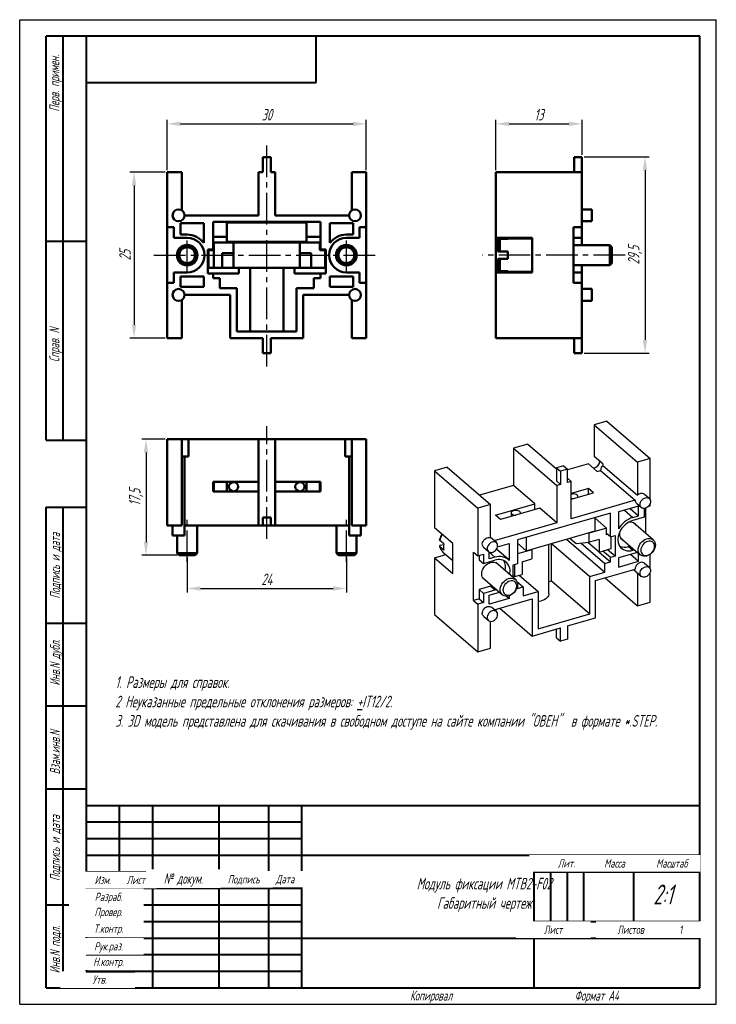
# Model space of a CAD drawing. Header units: millimetres. Extents: x 0 to 210, y 0 to 297.
import ezdxf

# ---------------------------------------------------------------- set-up
doc = ezdxf.new("R2010")
doc.units = ezdxf.units.MM
doc.linetypes.add('осевая2', pattern=[28.575, 19.05, -3.175, 3.175, -3.175])
for name, color, linetype, lineweight in [('axis', 1, 'осевая2', 25), ('main', 5, 'Continuous', 50), ('text', 250, 'Continuous', 25), ('РАЗМЕРЫ', 7, 'Continuous', 25), ('ФОРМАТ', 7, 'Continuous', 40)]:
    doc.layers.add(name, color=color, linetype=linetype, lineweight=lineweight)
doc.styles.add('GOST', font='GOST.shx', dxfattribs={"width": 0.8, "oblique": 15, "height": 3.5})
doc.dimstyles.new('ISO-25', dxfattribs={"dimtxt": 3.5, "dimasz": 4, "dimexe": 1.25, "dimexo": 0.625, "dimgap": 1, "dimtad": 1, "dimtoh": 1, "dimrnd": 0.5, "dimtxsty": 'GOST', "dimcen": 2.5, "dimclrd": 256, "dimclre": 256, "dimclrt": 256, "dimadec": 0, "dimazin": 2, "dimtfac": 1, "dimtmove": 0, "dimatfit": 1, "dimfxl": 0, "dimlwd": -1, "dimlwe": -1, "dimarcsym": 0})

# ---------------------------------------------------------------- blocks, each defined once
blk = doc.blocks.new('*D279')
at = {"layer": 'Defpoints', "color": 0}
for p in [(104.55, 265.63), (44.55, 251.03), (104.55, 251.03)]:
    blk.add_point(p, dxfattribs=at)
at = {"layer": 'РАЗМЕРЫ'}
for p, q in [((44.55, 251.65), (44.55, 266.88)), ((48.55, 265.63), (100.55, 265.63)), ((104.55, 251.65), (104.55, 266.88))]:
    blk.add_line(p, q, dxfattribs=at)
for points in [[(48.55, 266.29), (48.55, 264.96), (44.55, 265.63)], [(100.55, 264.96), (100.55, 266.29), (104.55, 265.63)]]:
    blk.add_solid(points, dxfattribs=at)
at = {"layer": 'РАЗМЕРЫ', "ltscale": 0.5, "insert": (74.55, 268.38), "char_height": 3.5, "attachment_point": 5, "style": 'GOST'}
blk.add_mtext('30', dxfattribs=at)
blk = doc.blocks.new('*D283')
at = {"layer": 'Defpoints', "color": 0}
for p in [(169.58, 255.63), (169.58, 196.43), (188.58, 196.43)]:
    blk.add_point(p, dxfattribs=at)
at = {"layer": 'РАЗМЕРЫ'}
for p, q in [((170.2, 255.63), (189.83, 255.63)), ((188.58, 251.63), (188.58, 200.43)), ((170.2, 196.43), (189.83, 196.43))]:
    blk.add_line(p, q, dxfattribs=at)
for points in [[(189.24, 251.63), (187.91, 251.63), (188.58, 255.63)], [(187.91, 200.43), (189.24, 200.43), (188.58, 196.43)]]:
    blk.add_solid(points, dxfattribs=at)
at = {"layer": 'РАЗМЕРЫ', "ltscale": 0.5, "insert": (185.56, 226.03), "char_height": 3.5, "attachment_point": 5, "rotation": 90, "style": 'GOST'}
blk.add_mtext('29,5', dxfattribs=at)
blk = doc.blocks.new('*D287')
at = {"layer": 'Defpoints', "color": 0}
for p in [(44.55, 251.03), (34.55, 201.03), (44.55, 201.03)]:
    blk.add_point(p, dxfattribs=at)
at = {"layer": 'РАЗМЕРЫ'}
for p, q in [((43.92, 251.03), (33.3, 251.03)), ((34.55, 247.03), (34.55, 205.03)), ((43.92, 201.03), (33.3, 201.03))]:
    blk.add_line(p, q, dxfattribs=at)
for points in [[(35.21, 247.03), (33.88, 247.03), (34.55, 251.03)], [(33.88, 205.03), (35.21, 205.03), (34.55, 201.03)]]:
    blk.add_solid(points, dxfattribs=at)
at = {"layer": 'РАЗМЕРЫ', "ltscale": 0.5, "insert": (31.8, 226.03), "char_height": 3.5, "attachment_point": 5, "rotation": 90, "style": 'GOST'}
blk.add_mtext('25', dxfattribs=at)
blk = doc.blocks.new('*D290')
at = {"layer": 'Defpoints', "color": 0}
for p in [(169.58, 265.63), (169.58, 255.63), (143.58, 251.03)]:
    blk.add_point(p, dxfattribs=at)
at = {"layer": 'РАЗМЕРЫ'}
for p, q in [((143.58, 251.65), (143.58, 266.88)), ((147.58, 265.63), (165.58, 265.63)), ((169.58, 256.25), (169.58, 266.88))]:
    blk.add_line(p, q, dxfattribs=at)
for points in [[(147.58, 266.29), (147.58, 264.96), (143.58, 265.63)], [(165.58, 264.96), (165.58, 266.29), (169.58, 265.63)]]:
    blk.add_solid(points, dxfattribs=at)
at = {"layer": 'РАЗМЕРЫ', "ltscale": 0.5, "insert": (156.58, 268.38), "char_height": 3.5, "attachment_point": 5, "style": 'GOST'}
blk.add_mtext('13', dxfattribs=at)
blk = doc.blocks.new('*D293')
at = {"layer": 'Defpoints', "color": 0}
for p in [(50.55, 135.48), (98.55, 135.48), (98.55, 125.48)]:
    blk.add_point(p, dxfattribs=at)
at = {"layer": 'РАЗМЕРЫ'}
for p, q in [((50.55, 134.85), (50.55, 124.23)), ((98.55, 134.85), (98.55, 124.23)), ((54.55, 125.48), (94.55, 125.48))]:
    blk.add_line(p, q, dxfattribs=at)
for points in [[(54.55, 126.15), (54.55, 124.81), (50.55, 125.48)], [(94.55, 124.81), (94.55, 126.15), (98.55, 125.48)]]:
    blk.add_solid(points, dxfattribs=at)
at = {"layer": 'РАЗМЕРЫ', "ltscale": 0.5, "insert": (74.55, 128.23), "char_height": 3.5, "attachment_point": 5, "style": 'GOST'}
blk.add_mtext('24', dxfattribs=at)
blk = doc.blocks.new('*D296')
at = {"layer": 'Defpoints', "color": 0}
for p in [(44.55, 170.48), (38.15, 135.48), (48.15, 135.48)]:
    blk.add_point(p, dxfattribs=at)
at = {"layer": 'РАЗМЕРЫ'}
for p, q in [((43.92, 170.48), (36.9, 170.48)), ((38.15, 166.48), (38.15, 139.48)), ((47.52, 135.48), (36.9, 135.48))]:
    blk.add_line(p, q, dxfattribs=at)
for points in [[(38.81, 166.48), (37.48, 166.48), (38.15, 170.48)], [(37.48, 139.48), (38.81, 139.48), (38.15, 135.48)]]:
    blk.add_solid(points, dxfattribs=at)
at = {"layer": 'РАЗМЕРЫ', "ltscale": 0.5, "insert": (35.14, 152.98), "char_height": 3.5, "attachment_point": 5, "rotation": 90, "style": 'GOST'}
blk.add_mtext('17,5', dxfattribs=at)

msp = doc.modelspace()

# ---------------------------------------------------------------- linework, layer by layer
at = {"layer": 'axis', "ltscale": 0.5}
for p, q in [((74.548, 192.426), (74.548, 259.626)), ((50.548, 220.926), (50.548, 231.126)), ((98.548, 220.926), (98.548, 231.126)), ((40.548, 226.026), (108.548, 226.026)), ((182.576, 226.026), (139.576, 226.026)), ((74.548, 140.479), (74.548, 174.479)), ((50.548, 133.479), (50.548, 146.479)), ((98.548, 133.479), (98.548, 146.479))]:
    msp.add_line(p, q, dxfattribs=at)
at = {"layer": 'main'}
for p, q in [((73.348, 255.626), (73.348, 251.026)), ((75.748, 255.626), (73.348, 255.626)), ((75.748, 251.026), (75.748, 255.626)), ((167.176, 255.626), (167.176, 251.026)), ((167.176, 255.626), (169.576, 255.626)), ((169.576, 255.626), (169.576, 251.026)), ((44.548, 251.026), (44.548, 234.426)), ((48.948, 251.026), (44.548, 251.026)), ((48.948, 239.523), (48.948, 251.026)), ((72.048, 251.026), (72.048, 238.026)), ((73.348, 251.026), (72.048, 251.026)), ((77.048, 251.026), (75.748, 251.026)), ((77.048, 238.026), (77.048, 251.026)), ((100.148, 251.026), (100.148, 239.523)), ((104.548, 251.026), (100.148, 251.026)), ((104.548, 234.426), (104.548, 251.026)), ((143.576, 251.026), (169.576, 251.026)), ((143.576, 251.026), (143.576, 231.226)), ((169.576, 251.026), (169.576, 234.426)), ((72.048, 238.026), (49.748, 238.026)), ((99.348, 238.026), (77.048, 238.026)), ((172.576, 239.826), (169.576, 239.826)), ((172.576, 239.826), (172.576, 236.226)), ((48.548, 235.626), (55.548, 235.626)), ((48.548, 232.226), (48.548, 235.626)), ((55.548, 235.626), (55.548, 229.692)), ((90.748, 236.026), (58.348, 236.026)), ((58.348, 236.026), (58.348, 227.726)), ((62.548, 235.826), (62.548, 230.026)), ((86.548, 235.826), (62.548, 235.826)), ((63.148, 236.026), (63.148, 235.826)), ((65.948, 235.826), (65.948, 236.026)), ((83.148, 236.026), (83.148, 235.826)), ((85.948, 235.826), (85.948, 236.026)), ((86.548, 230.026), (86.548, 235.826)), ((90.748, 227.726), (90.748, 236.026)), ((100.548, 235.626), (93.548, 235.626)), ((93.548, 235.626), (93.548, 229.692)), ((100.548, 232.226), (100.548, 235.626)), ((169.576, 236.226), (172.576, 236.226)), ((44.548, 234.426), (46.548, 234.426)), ((44.548, 217.626), (44.548, 234.426)), ((46.548, 234.426), (46.548, 231.226)), ((50.548, 232.226), (48.548, 232.226)), ((98.548, 232.226), (100.548, 232.226)), ((104.548, 234.426), (102.548, 234.426)), ((102.548, 234.426), (102.548, 231.226)), ((104.548, 217.626), (104.548, 234.426)), ((166.976, 234.426), (169.576, 234.426)), ((166.976, 217.626), (166.976, 234.426)), ((169.576, 234.426), (169.576, 231.226)), ((46.548, 231.226), (50.548, 231.226)), ((58.348, 231.526), (62.548, 231.526)), ((58.548, 229.826), (58.548, 222.226)), ((64.548, 229.826), (58.548, 229.826)), ((62.548, 230.026), (86.548, 230.026)), ((64.548, 229.826), (64.548, 226.626)), ((84.548, 229.826), (64.548, 229.826)), ((66.148, 230.026), (66.148, 229.826)), ((82.948, 230.026), (82.948, 229.826)), ((90.548, 229.826), (84.548, 229.826)), ((84.548, 226.626), (84.548, 229.826)), ((90.748, 231.526), (86.548, 231.526)), ((90.548, 227.526), (90.548, 229.826)), ((102.548, 231.226), (98.548, 231.226)), ((154.576, 231.226), (143.576, 231.226)), ((143.576, 220.826), (143.576, 231.226)), ((144.176, 227.126), (144.176, 230.286)), ((144.776, 230.904), (144.776, 227.126)), ((147.176, 230.904), (144.776, 230.904)), ((154.576, 231.026), (147.176, 231.026)), ((147.176, 231.026), (147.176, 230.904)), ((154.576, 220.826), (154.576, 231.226)), ((166.976, 231.226), (169.576, 231.226)), ((177.976, 229.026), (166.976, 229.026)), ((169.576, 231.226), (169.576, 229.026)), ((178.576, 228.426), (177.976, 229.026)), ((177.976, 223.026), (177.976, 229.026)), ((58.348, 227.726), (56.748, 227.726)), ((56.748, 227.726), (56.748, 220.526)), ((56.948, 227.526), (56.948, 222.226)), ((58.548, 227.526), (56.948, 227.526)), ((61.148, 226.626), (64.548, 226.626)), ((61.148, 226.626), (61.148, 222.226)), ((64.548, 222.226), (64.548, 226.626)), ((87.948, 226.626), (84.548, 226.626)), ((84.548, 222.226), (84.548, 226.626)), ((87.948, 226.626), (87.948, 222.226)), ((92.148, 227.526), (90.548, 227.526)), ((90.748, 227.726), (92.348, 227.726)), ((92.148, 222.226), (92.148, 227.526)), ((92.348, 227.726), (92.348, 220.526)), ((147.176, 227.126), (144.776, 227.126)), ((147.176, 227.126), (147.176, 224.926)), ((178.576, 228.426), (178.576, 223.626)), ((144.176, 221.766), (144.176, 224.926)), ((144.776, 224.926), (144.776, 221.149)), ((147.176, 224.926), (144.776, 224.926)), ((166.976, 223.026), (177.976, 223.026)), ((169.576, 223.026), (169.576, 220.826)), ((177.976, 223.026), (178.576, 223.626)), ((46.548, 220.826), (46.548, 217.626)), ((50.548, 220.826), (46.548, 220.826)), ((56.748, 220.526), (58.348, 220.526)), ((56.948, 222.226), (58.548, 222.226)), ((58.348, 220.526), (58.348, 219.068)), ((66.148, 220.526), (58.348, 220.526)), ((58.548, 222.226), (61.148, 222.226)), ((61.148, 222.226), (64.548, 222.226)), ((64.548, 222.226), (74.548, 222.226)), ((66.148, 222.226), (66.148, 220.526)), ((69.548, 222.226), (69.548, 203.026)), ((74.548, 222.226), (84.548, 222.226)), ((79.548, 203.026), (79.548, 222.226)), ((82.948, 222.226), (82.948, 220.526)), ((82.948, 220.526), (90.748, 220.526)), ((87.948, 222.226), (84.548, 222.226)), ((87.948, 222.226), (92.148, 222.226)), ((90.748, 219.068), (90.748, 220.526)), ((92.348, 220.526), (90.748, 220.526)), ((98.548, 220.826), (102.548, 220.826)), ((102.548, 220.826), (102.548, 217.626)), ((143.576, 220.826), (154.576, 220.826)), ((143.576, 220.826), (143.576, 201.026)), ((147.176, 221.149), (144.776, 221.149)), ((147.176, 221.149), (147.176, 221.026)), ((147.176, 221.026), (154.576, 221.026)), ((166.976, 220.826), (169.576, 220.826)), ((169.576, 220.826), (169.576, 217.626)), ((44.548, 217.626), (44.548, 201.026)), ((46.548, 217.626), (44.548, 217.626)), ((48.548, 219.626), (55.548, 219.626)), ((48.548, 216.426), (48.548, 219.626)), ((55.548, 219.626), (55.548, 216.426)), ((58.348, 219.068), (60.348, 219.068)), ((60.348, 219.068), (60.348, 216.026)), ((88.748, 216.026), (88.748, 219.068)), ((88.748, 219.068), (90.748, 219.068)), ((100.548, 219.626), (93.548, 219.626)), ((93.548, 219.626), (93.548, 216.426)), ((100.548, 216.426), (100.548, 219.626)), ((102.548, 217.626), (104.548, 217.626)), ((104.548, 201.026), (104.548, 217.626)), ((166.976, 217.626), (169.576, 217.626)), ((169.576, 217.626), (169.576, 201.026)), ((55.548, 216.426), (48.548, 216.426)), ((49.748, 214.026), (63.548, 214.026)), ((60.348, 216.026), (65.548, 216.026)), ((63.548, 214.026), (63.548, 201.026)), ((65.548, 216.026), (65.548, 203.026)), ((83.548, 216.026), (88.748, 216.026)), ((83.548, 203.026), (83.548, 216.026)), ((85.548, 214.026), (99.348, 214.026)), ((85.548, 201.026), (85.548, 214.026)), ((93.548, 216.426), (100.548, 216.426)), ((172.576, 215.826), (169.576, 215.826)), ((172.576, 215.826), (172.576, 212.226)), ((48.948, 201.026), (48.948, 212.529)), ((100.148, 212.529), (100.148, 201.026)), ((169.576, 212.226), (172.576, 212.226)), ((65.548, 203.026), (83.548, 203.026)), ((44.548, 201.026), (48.948, 201.026)), ((63.548, 201.026), (73.348, 201.026)), ((73.348, 196.426), (73.348, 201.026)), ((75.748, 201.026), (85.548, 201.026)), ((75.748, 201.026), (75.748, 196.426)), ((100.148, 201.026), (104.548, 201.026)), ((143.576, 201.026), (169.576, 201.026)), ((167.176, 196.426), (167.176, 201.026)), ((169.576, 196.426), (169.576, 201.026)), ((75.748, 196.426), (73.348, 196.426)), ((167.176, 196.426), (169.576, 196.426)), ((44.548, 170.479), (44.548, 144.479)), ((48.948, 170.479), (44.548, 170.479)), ((48.948, 170.479), (48.948, 144.479)), ((50.948, 170.479), (48.948, 170.479)), ((50.948, 170.479), (50.948, 165.279)), ((72.048, 170.479), (50.948, 170.479)), ((72.048, 170.479), (72.048, 144.479)), ((77.048, 170.479), (72.048, 170.479)), ((77.048, 170.479), (77.048, 144.479)), ((98.148, 170.479), (77.048, 170.479)), ((98.148, 165.279), (98.148, 170.479)), ((100.148, 170.479), (98.148, 170.479)), ((100.148, 170.479), (100.148, 144.479)), ((104.548, 170.479), (100.148, 170.479)), ((104.548, 170.479), (104.548, 144.479)), ((49.748, 165.279), (48.948, 165.279)), ((49.748, 165.279), (49.748, 144.479)), ((49.748, 165.279), (50.948, 165.279)), ((98.148, 165.279), (99.348, 165.279)), ((99.348, 165.279), (99.348, 144.479)), ((99.348, 165.279), (100.148, 165.279)), ((58.348, 154.679), (58.348, 157.679)), ((58.348, 157.679), (72.048, 157.679)), ((58.548, 157.679), (58.548, 154.679)), ((62.548, 157.679), (62.548, 154.679)), ((90.748, 157.679), (77.048, 157.679)), ((86.548, 154.679), (86.548, 157.679)), ((90.548, 157.679), (90.548, 154.679)), ((90.748, 154.679), (90.748, 157.679)), ((72.048, 154.679), (58.348, 154.679)), ((77.048, 154.679), (90.748, 154.679)), ((73.348, 146.879), (73.348, 144.479)), ((75.748, 146.879), (73.348, 146.879)), ((75.748, 146.879), (75.748, 144.479)), ((48.948, 144.479), (44.548, 144.479)), ((46.148, 144.479), (46.148, 141.479)), ((49.748, 141.479), (49.748, 144.479)), ((72.048, 144.479), (49.748, 144.479)), ((53.548, 136.079), (53.548, 144.479)), ((73.348, 144.479), (72.048, 144.479)), ((75.748, 144.479), (73.348, 144.479)), ((77.048, 144.479), (75.748, 144.479)), ((99.348, 144.479), (77.048, 144.479)), ((95.548, 144.479), (95.548, 136.079)), ((99.348, 144.479), (99.348, 141.479)), ((104.548, 144.479), (100.148, 144.479)), ((102.948, 141.479), (102.948, 144.479)), ((49.748, 141.479), (46.148, 141.479)), ((47.548, 141.479), (47.548, 136.079)), ((99.348, 141.479), (102.948, 141.479)), ((101.548, 136.079), (101.548, 141.479)), ((47.548, 136.079), (48.148, 135.479)), ((47.548, 136.079), (53.548, 136.079)), ((52.948, 135.479), (48.148, 135.479)), ((52.948, 135.479), (53.548, 136.079)), ((95.548, 136.079), (96.148, 135.479)), ((95.548, 136.079), (101.548, 136.079)), ((100.948, 135.479), (96.148, 135.479)), ((100.948, 135.479), (101.548, 136.079))]:
    msp.add_line(p, q, dxfattribs=at)
at = {"layer": 'main', "lineweight": 25}
for p, q in [((177.1, 175.921), (173.289, 174.821)), ((177.1, 175.921), (190.1, 164.663)), ((173.289, 174.821), (186.289, 163.563)), ((173.289, 174.821), (173.289, 165.295)), ((153.284, 169.046), (148.954, 167.796)), ((148.954, 167.796), (161.954, 156.538)), ((148.954, 167.796), (148.954, 156.538)), ((153.284, 169.046), (161.88, 161.602)), ((175.889, 163.043), (173.289, 165.295)), ((190.1, 164.663), (186.289, 163.563)), ((186.289, 163.563), (186.289, 153.601)), ((190.1, 152.259), (190.1, 164.663)), ((128.949, 162.021), (125.138, 160.921)), ((125.138, 160.921), (138.138, 149.663)), ((125.138, 160.921), (125.138, 143.774)), ((128.949, 162.021), (141.949, 150.763)), ((163.958, 162.486), (161.88, 161.886)), ((161.88, 161.886), (161.88, 157.902)), ((161.88, 161.886), (163.08, 160.847)), ((165.158, 161.447), (163.08, 160.847)), ((163.08, 160.847), (163.08, 156.863)), ((163.958, 162.486), (165.158, 161.447)), ((171.557, 163.063), (165.158, 161.216)), ((165.158, 157.463), (165.158, 161.447)), ((174.157, 160.811), (171.557, 163.063)), ((174.157, 160.811), (175.196, 161.111)), ((175.196, 161.111), (185.596, 152.105)), ((175.889, 163.043), (175.889, 162.607)), ((175.889, 162.607), (186.289, 153.601)), ((161.88, 157.902), (163.08, 156.863)), ((165.158, 158.763), (166.284, 157.788)), ((166.284, 157.788), (165.158, 157.463)), ((166.284, 146.53), (166.284, 157.788)), ((148.954, 156.538), (138.699, 153.578)), ((155.354, 150.995), (148.954, 156.538)), ((163.08, 156.863), (161.954, 156.538)), ((161.954, 156.538), (161.954, 145.28)), ((171.549, 155.67), (166.284, 154.151)), ((173.049, 154.371), (171.549, 155.67)), ((171.549, 153.938), (171.549, 155.67)), ((166.284, 152.419), (173.049, 154.371)), ((185.596, 152.105), (166.284, 146.53)), ((168.329, 153.009), (168.329, 153.298)), ((189.834, 152.616), (188.334, 153.915)), ((141.949, 150.763), (138.138, 149.663)), ((138.138, 149.663), (138.138, 135.287)), ((141.949, 140.801), (141.949, 150.763)), ((143.489, 147.57), (155.354, 150.995)), ((156.854, 149.696), (144.989, 146.271)), ((155.354, 149.263), (155.354, 150.995)), ((161.954, 145.28), (156.854, 149.696)), ((186.636, 150.326), (180.573, 148.576)), ((180.573, 148.576), (180.573, 143.437)), ((182.354, 149.09), (184.904, 146.882)), ((184.086, 149.59), (186.636, 147.382)), ((185.977, 151.194), (187.477, 149.895)), ((186.636, 147.382), (186.636, 150.326)), ((188.368, 149.64), (188.368, 147.016)), ((188.8, 142.107), (188.8, 149.745)), ((190.1, 150.287), (189.369, 150.076)), ((190.1, 150.287), (190.1, 151.087)), ((144.989, 146.271), (143.489, 147.57)), ((148.209, 148.298), (148.209, 147.201)), ((178.149, 148.223), (150.089, 140.123)), ((151.009, 148.009), (151.009, 148.298)), ((173.511, 142.842), (173.511, 146.884)), ((173.511, 146.669), (176.975, 143.669)), ((178.149, 141.035), (178.149, 148.223)), ((184.904, 146.882), (186.636, 147.382)), ((188.368, 147.016), (184.904, 146.016)), ((130.638, 139.011), (125.138, 143.774)), ((161.954, 145.28), (143.145, 139.85)), ((152.727, 136.842), (173.511, 142.842)), ((176.975, 143.669), (171.779, 142.169)), ((176.975, 141.677), (176.975, 143.669)), ((191.068, 140.143), (185.125, 145.289)), ((127.91, 138.945), (126.71, 139.984)), ((143.761, 139.316), (141.949, 140.886)), ((150.089, 140.123), (150.089, 132.935)), ((152.727, 140.884), (152.727, 136.842)), ((164.916, 140.361), (176.416, 130.402)), ((165.929, 140.654), (167.779, 139.052)), ((171.629, 142.299), (171.779, 142.169)), ((171.779, 139.398), (171.779, 142.169)), ((174.724, 140.248), (171.779, 139.398)), ((174.724, 140.248), (174.724, 136.437)), ((178.149, 141.035), (176.975, 142.051)), ((177.299, 141.771), (176.975, 141.677)), ((178.149, 141.035), (179.534, 141.435)), ((178.361, 137.487), (178.361, 141.096)), ((179.534, 141.435), (179.534, 135.199)), ((181.197, 140.754), (187.14, 135.607)), ((127.91, 137.04), (126.71, 138.079)), ((126.945, 138.493), (127.875, 138.762)), ((130.638, 130.004), (130.638, 139.011)), ((139.904, 137.894), (141.404, 136.595)), ((147.393, 134.199), (143.791, 137.319)), ((144.103, 138.048), (147.664, 139.076)), ((147.664, 139.076), (147.664, 133.937)), ((150.089, 139.126), (152.727, 136.842)), ((154.459, 137.169), (150.089, 135.908)), ((154.309, 137.299), (154.459, 137.169)), ((154.459, 137.169), (154.459, 134.398)), ((159.619, 123.821), (159.619, 138.832)), ((160.413, 139.061), (171.913, 129.102)), ((160.413, 127.803), (160.413, 139.061)), ((167.779, 139.052), (171.779, 139.398)), ((169.317, 139.185), (176.416, 133.036)), ((174.724, 136.437), (171.348, 139.361)), ((174.724, 136.437), (178.361, 137.487)), ((178.149, 134.799), (175.874, 136.769)), ((179.534, 135.199), (177.259, 137.169)), ((183.604, 138.135), (184.067, 138.268)), ((183.604, 138.135), (184.904, 137.009)), ((184.904, 137.009), (185.367, 137.143)), ((125.138, 134.767), (128.506, 135.74)), ((125.138, 134.767), (125.138, 117.62)), ((125.138, 134.767), (130.638, 130.004)), ((127.661, 136.471), (130.638, 133.893)), ((136.838, 136.413), (138.138, 135.287)), ((136.838, 121.864), (136.838, 136.413)), ((138.138, 135.287), (139.87, 135.787)), ((138.57, 135.412), (138.57, 134.141)), ((138.57, 134.141), (139.87, 133.016)), ((139.87, 135.787), (139.87, 133.016)), ((139.87, 133.016), (143.334, 134.016)), ((141.602, 134.382), (141.602, 136.461)), ((141.602, 136.382), (143.334, 134.882)), ((143.334, 134.882), (141.602, 134.382)), ((151.514, 133.548), (154.459, 134.398)), ((174.78, 136.454), (178.149, 133.536)), ((179.534, 135.199), (178.149, 134.799)), ((178.149, 133.536), (178.149, 134.799)), ((186.267, 136.363), (180.573, 134.72)), ((180.573, 134.72), (180.573, 131.948)), ((180.573, 131.948), (186.636, 133.698)), ((184.236, 135.777), (186.636, 133.698)), ((186.636, 133.698), (186.636, 136.044)), ((190.036, 135.719), (190.1, 135.738)), ((190.084, 135.752), (190.1, 135.738)), ((190.1, 131.474), (190.1, 135.738)), ((149.498, 128.143), (143.555, 133.289)), ((150.089, 132.935), (148.704, 132.535)), ((148.704, 132.535), (148.704, 128.831)), ((149.263, 132.696), (149.263, 129.087)), ((151.514, 133.548), (151.514, 129.737)), ((173.645, 127.87), (185.596, 131.32)), ((176.416, 133.036), (178.149, 133.536)), ((176.416, 130.402), (176.416, 133.036)), ((185.093, 131.175), (187.477, 129.11)), ((189.834, 131.832), (188.334, 133.131)), ((139.628, 128.754), (145.57, 123.607)), ((148.704, 129.571), (149.263, 129.087)), ((149.263, 129.087), (151.514, 129.737)), ((150.675, 129.495), (156.325, 124.602)), ((159.619, 127.574), (160.413, 127.803)), ((160.413, 127.803), (171.913, 117.844)), ((171.913, 129.102), (176.416, 130.402)), ((171.913, 117.844), (171.913, 129.102)), ((173.645, 116.612), (173.645, 127.87)), ((176.539, 128.705), (186.289, 120.262)), ((186.289, 130.139), (186.289, 120.262)), ((190.1, 121.362), (190.1, 130.302)), ((142.034, 126.135), (138.57, 125.135)), ((138.57, 125.135), (138.57, 122.364)), ((138.57, 125.135), (139.87, 124.009)), ((143.334, 125.009), (139.87, 124.009)), ((142.478, 126.285), (142.034, 126.135)), ((142.034, 126.135), (143.334, 125.009)), ((143.778, 125.159), (143.334, 125.009)), ((149.928, 127.576), (151.821, 125.936)), ((150.089, 126.141), (150.089, 125.436)), ((150.089, 125.436), (151.821, 125.936)), ((151.821, 125.936), (151.821, 123.302)), ((138.57, 122.364), (136.838, 121.864)), ((136.838, 121.864), (138.138, 120.738)), ((138.57, 122.364), (139.87, 121.238)), ((139.87, 124.009), (139.87, 121.238)), ((141.602, 123.47), (144.697, 124.363)), ((141.602, 120.698), (141.602, 123.47)), ((147.664, 122.448), (141.602, 120.698)), ((143.145, 119.065), (154.593, 122.37)), ((146.83, 123.171), (147.664, 122.448)), ((147.664, 123.318), (147.664, 122.448)), ((151.821, 123.302), (156.325, 124.602)), ((154.593, 122.37), (154.593, 111.112)), ((156.325, 124.602), (156.325, 113.344)), ((139.87, 121.238), (138.138, 120.738)), ((138.138, 120.738), (138.138, 106.362)), ((143.761, 118.532), (142.261, 119.831)), ((144.843, 119.555), (154.593, 111.112)), ((186.289, 120.262), (190.1, 121.362)), ((125.138, 117.62), (138.138, 106.362)), ((139.904, 117.109), (141.404, 115.81)), ((156.325, 113.344), (171.913, 117.844)), ((165.158, 114.162), (173.645, 116.612)), ((141.949, 107.462), (141.949, 115.564)), ((154.593, 111.112), (163.08, 113.562)), ((161.88, 110.617), (161.88, 113.215)), ((163.08, 109.578), (163.08, 113.562)), ((165.158, 114.162), (165.158, 110.178)), ((161.88, 110.617), (163.08, 109.578)), ((165.158, 110.178), (163.08, 109.578)), ((138.138, 106.362), (141.949, 107.462))]:
    msp.add_line(p, q, dxfattribs=at)
at = {"layer": 'main', "lineweight": 25, "flags": 128}
for points in [[(168.154, 152.958), (168.281, 153.116), (168.329, 153.298), (168.281, 153.479), (168.142, 153.648), (167.919, 153.793), (167.629, 153.904), (167.292, 153.974), (166.929, 153.998), (166.567, 153.974), (166.284, 153.919)], [(166.284, 152.676), (166.567, 152.622), (166.905, 152.598)], [(187.096, 150.806), (187.138, 151.177), (187.262, 151.553), (187.461, 151.913), (187.724, 152.237), (188.038, 152.509), (188.385, 152.713), (188.746, 152.838), (189.102, 152.878), (189.435, 152.831), (189.725, 152.698), (189.958, 152.488), (190.12, 152.212), (190.204, 151.884), (190.204, 151.522), (190.12, 151.145), (189.958, 150.775), (189.725, 150.431), (189.435, 150.131), (189.102, 149.891), (188.746, 149.726), (188.385, 149.642), (188.038, 149.646), (187.724, 149.736), (187.461, 149.909), (187.262, 150.154), (187.138, 150.458), (187.096, 150.806)], [(150.833, 147.958), (150.961, 148.116), (151.009, 148.298), (150.961, 148.479), (150.821, 148.648), (150.599, 148.793), (150.309, 148.904), (149.971, 148.974), (149.609, 148.998), (149.246, 148.974), (148.909, 148.904), (148.619, 148.793), (148.396, 148.648), (148.256, 148.479), (148.209, 148.298), (148.256, 148.116), (148.396, 147.948), (148.619, 147.803), (148.909, 147.691), (149.246, 147.622), (149.584, 147.598)], [(184.904, 146.016), (184.29, 145.797), (183.689, 145.498), (183.109, 145.125), (182.564, 144.685), (182.062, 144.185), (181.612, 143.636), (181.224, 143.047), (180.905, 142.43), (180.66, 141.795), (180.494, 141.156), (180.411, 140.523), (180.411, 139.908), (180.494, 139.323), (180.66, 138.779), (180.905, 138.286), (181.224, 137.853), (181.612, 137.488), (182.062, 137.199), (182.564, 136.989), (183.109, 136.864), (183.689, 136.825), (184.29, 136.874), (184.904, 137.009)], [(139.904, 137.894), (139.802, 137.997), (139.633, 138.264), (139.54, 138.584), (139.529, 138.939), (139.601, 139.311), (139.751, 139.68), (139.971, 140.027), (140.25, 140.332), (140.573, 140.581), (140.923, 140.759), (141.282, 140.858), (141.63, 140.872), (141.949, 140.801)], [(191.702, 138.625), (191.66, 138.149), (191.536, 137.664), (191.334, 137.186), (191.06, 136.73), (190.723, 136.311), (190.335, 135.943), (189.906, 135.636), (189.452, 135.401), (188.987, 135.246), (188.525, 135.175), (188.082, 135.191), (187.672, 135.294), (187.308, 135.479), (187.002, 135.741), (186.763, 136.072), (186.599, 136.461), (186.516, 136.895), (186.516, 137.361), (186.599, 137.843), (186.763, 138.327), (187.002, 138.795), (187.308, 139.235), (187.672, 139.63), (188.082, 139.969), (188.525, 140.241), (188.987, 140.437), (189.452, 140.55), (189.906, 140.578), (190.335, 140.518), (190.723, 140.374), (191.06, 140.149), (191.334, 139.851), (191.536, 139.49), (191.66, 139.077), (191.702, 138.625)], [(191.482, 138.215), (191.442, 138.609), (191.324, 138.965), (191.132, 139.269), (190.873, 139.509), (190.558, 139.677), (190.199, 139.765), (189.809, 139.771), (189.404, 139.694), (188.998, 139.537), (188.608, 139.306), (188.249, 139.01), (187.934, 138.661), (187.675, 138.271), (187.483, 137.856), (187.365, 137.432), (187.325, 137.015), (187.365, 136.621), (187.483, 136.265), (187.675, 135.962), (187.934, 135.721), (188.249, 135.554), (188.608, 135.465), (188.998, 135.46), (189.404, 135.537), (189.809, 135.694), (190.199, 135.925), (190.558, 136.22), (190.873, 136.57), (191.132, 136.959), (191.324, 137.374), (191.442, 137.798), (191.482, 138.215)], [(144.142, 138.406), (144.099, 138.753), (143.976, 139.057), (143.777, 139.302), (143.514, 139.475), (143.2, 139.565), (142.853, 139.569), (142.492, 139.486), (142.136, 139.32), (141.803, 139.081), (141.513, 138.781), (141.28, 138.436), (141.118, 138.066), (141.034, 137.69), (141.034, 137.328), (141.118, 137), (141.28, 136.723), (141.513, 136.513), (141.803, 136.381), (142.136, 136.333), (142.492, 136.373), (142.853, 136.499), (143.2, 136.702), (143.514, 136.974), (143.777, 137.298), (143.976, 137.658), (144.099, 138.034), (144.142, 138.406)], [(140.513, 127.987), (140.309, 128.083), (139.978, 128.319), (139.709, 128.625), (139.512, 128.992), (139.39, 129.409), (139.35, 129.863), (139.39, 130.341), (139.512, 130.828), (139.709, 131.309), (139.978, 131.77), (140.309, 132.197), (140.692, 132.576), (141.116, 132.896), (141.568, 133.147), (142.034, 133.323), (142.501, 133.417), (142.953, 133.426), (143.377, 133.351), (143.76, 133.193), (144.091, 132.958), (144.359, 132.652), (144.441, 132.522)], [(188.334, 133.131), (188.2, 133.229), (187.908, 133.352), (187.576, 133.392), (187.222, 133.347), (186.864, 133.217), (186.522, 133.012), (186.213, 132.74), (185.954, 132.417), (185.759, 132.06), (185.638, 131.688), (185.596, 131.32)], [(187.096, 130.021), (187.138, 130.393), (187.262, 130.768), (187.461, 131.128), (187.724, 131.453), (188.038, 131.724), (188.385, 131.928), (188.746, 132.053), (189.102, 132.093), (189.435, 132.046), (189.725, 131.914), (189.958, 131.704), (190.12, 131.427), (190.204, 131.099), (190.204, 130.737), (190.12, 130.361), (189.958, 129.99), (189.725, 129.646), (189.435, 129.346), (189.102, 129.107), (188.746, 128.941), (188.385, 128.858), (188.038, 128.861), (187.724, 128.952), (187.461, 129.124), (187.262, 129.369), (187.138, 129.674), (187.096, 130.021)], [(150.132, 126.625), (150.091, 126.149), (149.967, 125.664), (149.765, 125.186), (149.491, 124.73), (149.154, 124.311), (148.765, 123.943), (148.337, 123.636), (147.883, 123.401), (147.418, 123.246), (146.956, 123.175), (146.513, 123.191), (146.103, 123.294), (145.739, 123.479), (145.432, 123.741), (145.194, 124.072), (145.03, 124.461), (144.947, 124.895), (144.947, 125.361), (145.03, 125.843), (145.194, 126.327), (145.432, 126.795), (145.739, 127.235), (146.103, 127.63), (146.513, 127.969), (146.956, 128.241), (147.418, 128.437), (147.883, 128.55), (148.337, 128.578), (148.765, 128.518), (149.154, 128.374), (149.491, 128.149), (149.765, 127.851), (149.967, 127.49), (150.091, 127.077), (150.132, 126.625)], [(149.913, 126.215), (149.873, 126.609), (149.755, 126.965), (149.563, 127.269), (149.304, 127.509), (148.989, 127.677), (148.63, 127.765), (148.24, 127.771), (147.834, 127.694), (147.429, 127.537), (147.039, 127.306), (146.68, 127.01), (146.365, 126.661), (146.106, 126.271), (145.914, 125.856), (145.796, 125.432), (145.756, 125.015), (145.796, 124.621), (145.914, 124.265), (146.106, 123.962), (146.365, 123.721), (146.68, 123.554), (147.039, 123.465), (147.429, 123.46), (147.834, 123.537), (148.24, 123.694), (148.63, 123.925), (148.989, 124.22), (149.304, 124.57), (149.563, 124.959), (149.755, 125.374), (149.873, 125.798), (149.913, 126.215)], [(159.619, 123.821), (159.605, 123.632), (159.504, 123.289), (159.31, 122.956), (159.026, 122.64), (158.657, 122.346), (158.21, 122.081), (157.694, 121.85), (157.119, 121.656), (156.496, 121.504), (156.325, 121.471)], [(139.904, 117.109), (139.751, 117.276), (139.601, 117.558), (139.529, 117.889), (139.54, 118.25), (139.633, 118.623), (139.802, 118.988), (140.038, 119.326), (140.33, 119.618), (140.662, 119.85), (141.016, 120.008), (141.374, 120.085), (141.716, 120.077), (142.025, 119.984), (142.261, 119.831)], [(144.142, 117.621), (144.099, 117.968), (143.976, 118.273), (143.777, 118.518), (143.514, 118.69), (143.2, 118.781), (142.853, 118.784), (142.492, 118.701), (142.136, 118.535), (141.803, 118.296), (141.513, 117.996), (141.28, 117.652), (141.118, 117.281), (141.034, 116.905), (141.034, 116.543), (141.118, 116.215), (141.28, 115.938), (141.513, 115.728), (141.803, 115.596), (142.136, 115.549), (142.492, 115.589), (142.853, 115.714), (143.2, 115.918), (143.514, 116.189), (143.777, 116.514), (143.976, 116.873), (144.099, 117.249), (144.142, 117.621)]]:
    msp.add_lwpolyline(points, dxfattribs=at)
at = {"layer": 'main'}
for centre, radius in [((47.948, 238.026), 1.8), ((101.148, 238.026), 1.8), ((50.548, 226.026), 3.1), ((50.548, 226.026), 3), ((98.548, 226.026), 3.1), ((98.548, 226.026), 3), ((50.548, 226.026), 2.4), ((98.548, 226.026), 2.4), ((47.948, 214.026), 1.8), ((101.148, 214.026), 1.8), ((64.548, 156.179), 1.4), ((84.548, 156.179), 1.4)]:
    msp.add_circle(centre, radius, dxfattribs=at)
for centre, radius, start, end in [((50.548, 226.026), 6.2, 36.24932, 90), ((98.548, 226.026), 6.2, 90, 143.75068), ((50.548, 226.026), 5.2, 270, 90), ((98.548, 226.026), 5.2, 90, 270)]:
    msp.add_arc(centre, radius, start, end, dxfattribs=at)
at = {"layer": 'main', "lineweight": 25}
for centre, radius, start, end in [((172.579, 164.187), 2.454, 280.87853, 351.17019), ((177.338, 161.028), 2.143, 132.52977, 177.77546), ((186.753, 152.053), 1.157, 177.43697, 227.91228), ((187.491, 152.59), 1.57, 57.54506, 139.94732), ((187.241, 139.499), 7.744, 107.5702, 149.4317), ((183.011, 141.902), 2.129, 157.10256, 244.12693), ((184.25, 143.343), 2.118, 33.81899, 121.37794), ((132.472, 138.722), 5.899, 148.69454, 167.64485), ((129.662, 138.74), 3.025, 192.61888, 228.58179), ((132.131, 137.992), 4.327, 167.28018, 192.71982), ((182.414, 141.841), 3.892, 247.64047, 287.79976), ((144.742, 130.938), 4.187, 45.74412, 109.6474), ((144.473, 130.795), 3.416, 341.20465, 109.46801), ((142.422, 131.873), 4.121, 345.20246, 29.61174)]:
    msp.add_arc(centre, radius, start, end, dxfattribs=at)
at = {"layer": 'main'}
for points in [[(144.176, 230.286), (144.176, 230.447), (144.238, 230.605), (144.458, 230.835), (144.615, 230.904), (144.776, 230.904)], [(144.776, 227.126), (144.615, 227.126), (144.458, 227.126), (144.238, 227.126), (144.176, 227.126), (144.176, 227.126)], [(144.176, 224.926), (144.176, 224.926), (144.238, 224.926), (144.458, 224.926), (144.615, 224.926), (144.776, 224.926)], [(144.776, 221.149), (144.615, 221.149), (144.458, 221.218), (144.238, 221.447), (144.176, 221.605), (144.176, 221.766)]]:
    msp.add_open_spline(points, degree=3, knots=[0, 0, 0, 0, 0.5, 0.5, 1, 1, 1, 1], dxfattribs=at)
at = {"layer": 'main', "lineweight": 25}
for points, knots in [([(127.322, 141.883), (127.32, 141.88), (127.199, 141.698), (127.015, 141.312), (126.771, 140.722), (126.674, 140.317), (126.624, 140.11)], [0, 0, 0, 0, 0.00545463, 0.33155669, 0.65802979, 1, 1, 1, 1]), ([(126.71, 139.984), (126.682, 140.015), (126.628, 140.072), (126.635, 140.135), (126.639, 140.164)], [0, 0, 0, 0, 0.5304947, 1, 1, 1, 1]), ([(126.945, 138.493), (126.806, 138.453), (126.7, 138.387), (126.611, 138.234), (126.63, 138.149), (126.71, 138.079)], [0, 0, 0, 0, 0.5, 0.5, 1, 1, 1, 1]), ([(126.627, 138.227), (126.653, 138.128), (126.724, 137.855), (126.898, 137.435), (127.169, 136.992), (127.444, 136.655), (127.648, 136.493), (127.718, 136.436)], [0, 0, 0, 0, 0.1386845, 0.3848185, 0.6291488, 0.8710477, 1, 1, 1, 1])]:
    msp.add_open_spline(points, degree=3, knots=knots, dxfattribs=at)
at = {"layer": 'ФОРМАТ', "lineweight": 25}
for p, q in [((0.065, 0.045), (0.065, 297.045)), ((0.065, 297.045), (210.065, 297.045)), ((210.065, 0.045), (210.065, 297.045)), ((0.065, 0.045), (210.065, 0.045))]:
    msp.add_line(p, q, dxfattribs=at)
at = {"layer": 'ФОРМАТ'}
for p, q in [((8.065, 170.198), (8.065, 292.045)), ((205.065, 292.045), (8.065, 292.045)), ((13.065, 291.837), (13.065, 170.198)), ((20.065, 292.045), (20.065, 5.045)), ((89.428, 278.146), (89.428, 292.045)), ((205.065, 5.045), (205.065, 292.045)), ((20.065, 278.146), (89.428, 278.146)), ((8.065, 230.198), (20.065, 230.198)), ((8.065, 170.198), (20.065, 170.198)), ((8.065, 5.045), (8.065, 150.045)), ((8.065, 150.045), (20.065, 150.045)), ((13.065, 150.045), (13.065, 5.045)), ((8.065, 115.045), (20.065, 115.045)), ((8.065, 90.045), (20.065, 90.045)), ((8.065, 65.045), (20.065, 65.045)), ((20.065, 60.045), (20.065, 5.045)), ((20.065, 60.045), (20.065, 5.045)), ((20.065, 60.045), (205.065, 60.045)), ((20.065, 60.045), (205.065, 60.045)), ((30.065, 60.045), (30.065, 35.045)), ((30.065, 60.045), (30.065, 35.045)), ((40.065, 60.045), (40.065, 5.045)), ((60.065, 60.045), (60.065, 5.045)), ((75.065, 60.045), (75.065, 5.045)), ((85.065, 60.045), (85.065, 5.045)), ((20.065, 55.045), (85.065, 55.045)), ((20.065, 50.045), (85.065, 50.045)), ((20.065, 45.045), (85.065, 45.045)), ((85.065, 45.045), (205.065, 45.045)), ((155.065, 45.045), (155.065, 5.045)), ((170.065, 45.045), (170.065, 25.045)), ((185.065, 45.045), (185.065, 25.045)), ((20.065, 40.045), (85.065, 40.045)), ((155.065, 40.045), (205.065, 40.045)), ((20.065, 35.045), (85.065, 35.045)), ((8.065, 30.045), (20.065, 30.045)), ((20.065, 30.045), (85.065, 30.045)), ((20.065, 25.045), (85.065, 25.045)), ((155.065, 25.045), (205.065, 25.045)), ((175.065, 25.045), (175.065, 20.045)), ((20.065, 20.045), (85.065, 20.045)), ((85.065, 20.045), (205.065, 20.045)), ((20.065, 15.045), (85.065, 15.045)), ((20.065, 10.045), (85.065, 10.045)), ((8.065, 5.045), (20.065, 5.045)), ((20.006, 5.045), (205.065, 5.045)), ((20.065, 5.045), (205.065, 5.045))]:
    msp.add_line(p, q, dxfattribs=at)

# ---------------------------------------------------------------- texts
at = {"layer": 'text', "ltscale": 100, "insert": (28.901, 98.964), "char_height": 3.5, "width": 178.51107, "attachment_point": 1, "style": 'GOST'}
msp.add_mtext('1. Размеры для справок.\\P2 Неуказанные предельные отклонения размеров: {\\L+}IT12/2.\\P3. 3D модель представлена для скачивания в свободном доступе на сайте компании "ОВЕН"  в формате *.STEP.', dxfattribs=at)
at = {"layer": 'ФОРМАТ', "lineweight": 25, "style": 'GOST', "oblique": 15, "width": 0.8}
for s, p in [('       Справ. N                                                     Перв. примен.', (12.006, 185.125)), ('Инв.N подл.           Подпись и дата          Взам.инв.N           Инв.N дубл.          Подпись и дата ', (12.192, 9.379))]:
    msp.add_text(s, height=3, rotation=90, dxfattribs=at).set_placement(p)
msp.add_text('Копировал                              Формат А4', height=3, dxfattribs=at).set_placement((117.713, 1.176))

# ---------------------------------------------------------------- dimensions: what is measured, and where the dimension line sits
at = {"layer": 'РАЗМЕРЫ'}
for base, p1, p2, picture, middle in [((104.548, 265.626), (44.548, 251.026), (104.548, 251.026), '*D279', (74.548, 268.376)), ((169.576, 265.626), (143.576, 251.026), (169.576, 255.626), '*D290', (156.576, 268.376)), ((98.548, 125.479), (50.548, 135.479), (98.548, 135.479), '*D293', (74.548, 128.23))]:
    dim = msp.add_linear_dim(base=base, p1=p1, p2=p2, dimstyle='ISO-25', override={"dimlfac": 0.5, "dimtxsty": 'GOST', "dimsah": 1, "dimtolj": 0}, dxfattribs=at)
    dim.commit()
    dim.dimension.update_dxf_attribs({"geometry": picture, "text_midpoint": middle})
for base, p1, p2, picture, middle in [((188.576, 196.426), (169.576, 255.626), (169.576, 196.426), '*D283', (185.564, 226.026)), ((34.548, 201.026), (44.548, 251.026), (44.548, 201.026), '*D287', (31.797, 226.026)), ((38.148, 135.479), (44.548, 170.479), (48.148, 135.479), '*D296', (35.135, 152.979))]:
    dim = msp.add_linear_dim(base=base, p1=p1, p2=p2, angle=90, dimstyle='ISO-25', override={"dimlfac": 0.5, "dimtxsty": 'GOST', "dimsah": 1, "dimtolj": 0}, dxfattribs=at)
    dim.commit()
    dim.dimension.update_dxf_attribs({"geometry": picture, "text_midpoint": middle})

# ---------------------------------------------------------------- next in the draw order: texts
at = {"layer": 'ФОРМАТ', "lineweight": 25, "char_height": 2.5, "attachment_point": 5, "style": 'GOST', "bg_fill": 2}
for s, insert, width in [('\\pi4.8281;Лит.', (162.444, 42.545), 15), ('Изм.', (25.065, 37.545), 10), ('{\\H1.25x;\\FGost|c0;№ докум.}', (49.374, 37.545), 20), ('Дата', (80.065, 37.545), 10), (' Провер.', (26.226, 27.545), 20), (' Т.контр.', (26.226, 22.545), 20), ('{\\Q10;Листов         1}', (190.065, 22.545), 30), (' Н.контр.', (26.226, 12.545), 20), (' Утв.', (23.539, 7.486), 20)]:
    msp.add_mtext(s, dxfattribs=dict(at, insert=insert, width=width))

# ---------------------------------------------------------------- next in the draw order: linework, layer by layer
at = {"layer": 'ФОРМАТ'}
for p, q in [((160.065, 40.045), (160.065, 25.045)), ((165.065, 40.045), (165.065, 25.045)), ((20.065, 15.045), (85.065, 15.045)), ((20.065, 10.045), (85.065, 10.045))]:
    msp.add_line(p, q, dxfattribs=at)

# ---------------------------------------------------------------- next in the draw order: texts
at = {"layer": 'ФОРМАТ', "lineweight": 25, "char_height": 2.5, "attachment_point": 5, "style": 'GOST', "bg_fill": 2}
for s, insert, width in [('\\pi3.8575;Масса ', (177.444, 42.545), 15), ('Лист', (35.065, 37.545), 10), ('Подпись', (67.565, 37.545), 15), (' Разраб.', (26.226, 32.105), 20)]:
    msp.add_mtext(s, dxfattribs=dict(at, insert=insert, width=width))

# ---------------------------------------------------------------- next in the draw order: texts
for s, insert, width in [('\\pi4.2529;Масштаб', (194.524, 42.545), 18.91804), ('{\\Q10;Лист        }', (160.946, 22.545), 20), (' Рук.раз.', (26.226, 17.192), 20)]:
    msp.add_mtext(s, dxfattribs=dict(at, insert=insert, width=width))

# ---------------------------------------------------------------- next in the draw order: texts
at = {"layer": 'ФОРМАТ', "lineweight": 25, "insert": (193.991, 33.176), "char_height": 5, "width": 11.62522, "attachment_point": 5, "style": 'GOST', "bg_fill": 2}
msp.add_mtext('{\\H1.2x;2:1}', dxfattribs=at)
at = {"layer": 'ФОРМАТ', "lineweight": 25, "insert": (119.731, 38.187), "char_height": 3.5, "attachment_point": 1, "style": 'GOST'}
msp.add_mtext('\\pxqc;Модуль фиксации MTB2-F02\\PГабаритный чертеж', dxfattribs=at)

doc.saveas('drawing.dxf')
